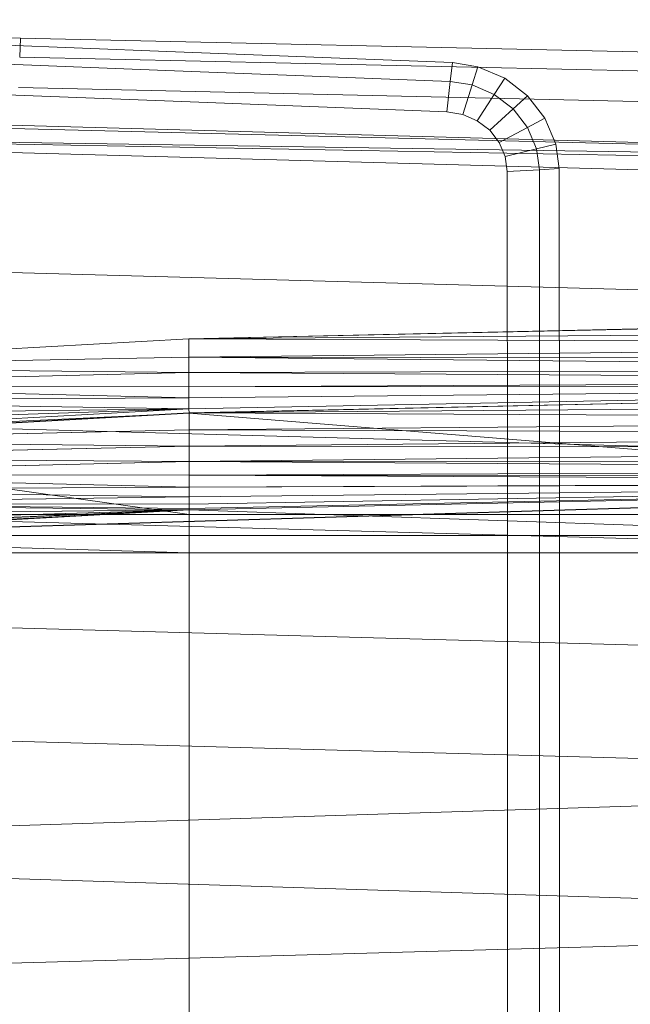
# Model space of a CAD drawing. Header units: metres. Extents: x 391.1 to 427.5, y 12.7 to 28.4.
# Tile 188 of 222: x 412.554 to 412.691, y 19.098 to 19.319. Entities that reach past the tile are written whole.
import ezdxf

# ---------------------------------------------------------------- set-up
doc = ezdxf.new("R2010")
doc.units = ezdxf.units.M
doc.layers.add('A-DETL-____-MBND', color=7, linetype='Continuous', lineweight=18)

# ---------------------------------------------------------------- blocks, each defined once
blk = doc.blocks.new('Family - Inodor PS-1-153649-01_ENLLUMENAT_PS1')
at = {"layer": 'A-DETL-____-MBND', "color": 253, "true_color": 0xaaaaaa}
for p, q in [((0.40793, 0.38526), (0.25093, 0.3894)), ((0.40793, 0.38526), (0.25093, 0.3894)), ((0.31422, 0.38718), (0.44073, 0.38227)), ((0.31422, 0.38718), (0.44073, 0.38227)), ((0.40776, 0.38104), (0.40793, 0.38526)), ((0.40793, 0.38526), (0.40776, 0.38104)), ((0.72747, 0.37814), (0.40793, 0.38526)), ((0.72747, 0.37814), (0.40793, 0.38526)), ((0.31404, 0.38296), (0.44054, 0.37805)), ((0.31404, 0.38296), (0.44054, 0.37805)), ((0.44073, 0.38227), (0.50472, 0.37978)), ((0.44073, 0.38227), (0.50472, 0.37978)), ((0.72725, 0.37392), (0.40776, 0.38104)), ((0.72725, 0.37392), (0.40776, 0.38104)), ((0.50425, 0.37557), (0.50472, 0.37978)), ((0.50472, 0.37978), (0.50425, 0.37557)), ((0.50472, 0.37978), (0.51046, 0.37885)), ((0.50472, 0.37978), (0.51046, 0.37885)), ((0.44054, 0.37805), (0.50425, 0.37557)), ((0.44054, 0.37805), (0.50425, 0.37557)), ((0.50915, 0.37478), (0.51046, 0.37885)), ((0.51046, 0.37885), (0.50915, 0.37478)), ((0.51046, 0.37885), (0.51645, 0.37629)), ((0.51046, 0.37885), (0.51645, 0.37629)), ((0.44025, 0.37121), (0.31375, 0.37612)), ((0.31375, 0.37612), (0.44025, 0.37121)), ((0.44025, 0.37121), (0.31375, 0.37612)), ((0.44025, 0.37121), (0.31375, 0.37612)), ((0.5035, 0.36875), (0.50425, 0.37557)), ((0.50425, 0.37557), (0.5035, 0.36875)), ((0.50425, 0.37557), (0.50915, 0.37478)), ((0.50425, 0.37557), (0.50915, 0.37478)), ((0.5141, 0.37266), (0.51645, 0.37629)), ((0.51645, 0.37629), (0.5141, 0.37266)), ((0.51645, 0.37629), (0.52157, 0.37237)), ((0.51645, 0.37629), (0.52157, 0.37237)), ((0.72691, 0.36709), (0.40749, 0.3742)), ((0.72691, 0.36709), (0.40749, 0.3742)), ((0.50704, 0.36818), (0.50915, 0.37478)), ((0.50915, 0.37478), (0.50704, 0.36818)), ((0.50915, 0.37478), (0.5141, 0.37266)), ((0.50915, 0.37478), (0.5141, 0.37266)), ((0.51031, 0.36678), (0.5141, 0.37266)), ((0.5141, 0.37266), (0.51031, 0.36678)), ((0.5141, 0.37266), (0.51833, 0.36942)), ((0.5141, 0.37266), (0.51833, 0.36942)), ((0.21652, 0.37104), (0.7262, 0.35697)), ((0.5035, 0.36875), (0.44025, 0.37121)), ((0.44025, 0.37121), (0.5035, 0.36875)), ((0.5035, 0.36875), (0.44025, 0.37121)), ((0.5035, 0.36875), (0.44025, 0.37121)), ((0.51833, 0.36942), (0.52157, 0.37237)), ((0.52157, 0.37237), (0.51833, 0.36942)), ((0.52157, 0.37237), (0.52548, 0.36735)), ((0.52157, 0.37237), (0.52548, 0.36735)), ((0.21652, 0.36986), (0.7262, 0.35697)), ((0.50704, 0.36818), (0.5035, 0.36875)), ((0.5035, 0.36875), (0.50704, 0.36818)), ((0.50704, 0.36818), (0.5035, 0.36875)), ((0.50704, 0.36818), (0.5035, 0.36875)), ((0.5131, 0.36464), (0.51833, 0.36942)), ((0.51833, 0.36942), (0.5131, 0.36464)), ((0.51833, 0.36942), (0.52156, 0.36527)), ((0.51833, 0.36942), (0.52156, 0.36527)), ((0.51031, 0.36678), (0.50704, 0.36818)), ((0.50704, 0.36818), (0.51031, 0.36678)), ((0.51031, 0.36678), (0.50704, 0.36818)), ((0.51031, 0.36678), (0.50704, 0.36818)), ((0.5131, 0.36464), (0.51031, 0.36678)), ((0.51031, 0.36678), (0.5131, 0.36464)), ((0.5131, 0.36464), (0.51031, 0.36678)), ((0.5131, 0.36464), (0.51031, 0.36678)), ((0.52156, 0.36527), (0.52548, 0.36735)), ((0.52548, 0.36735), (0.52156, 0.36527)), ((0.52548, 0.36735), (0.52793, 0.36156)), ((0.52548, 0.36735), (0.52793, 0.36156)), ((0.21652, 0.36491), (0.7262, 0.35083)), ((0.21652, 0.36491), (0.7262, 0.35578)), ((0.21652, 0.36491), (0.7262, 0.35697)), ((0.51523, 0.36191), (0.5131, 0.36464)), ((0.5131, 0.36464), (0.51523, 0.36191)), ((0.51523, 0.36191), (0.5131, 0.36464)), ((0.51523, 0.36191), (0.5131, 0.36464)), ((0.51523, 0.36191), (0.52156, 0.36527)), ((0.52156, 0.36527), (0.51523, 0.36191)), ((0.52156, 0.36527), (0.52359, 0.36048)), ((0.52156, 0.36527), (0.52359, 0.36048)), ((0.51657, 0.35875), (0.51523, 0.36191)), ((0.51523, 0.36191), (0.51657, 0.35875)), ((0.51657, 0.35875), (0.51523, 0.36191)), ((0.51657, 0.35875), (0.51523, 0.36191)), ((0.51657, 0.35875), (0.52359, 0.36048)), ((0.52359, 0.36048), (0.51657, 0.35875)), ((0.52359, 0.36048), (0.52793, 0.36156)), ((0.52793, 0.36156), (0.52359, 0.36048)), ((0.52359, 0.36048), (0.52422, 0.3558)), ((0.52359, 0.36048), (0.52422, 0.3558)), ((0.52793, 0.36156), (0.52867, 0.35608)), ((0.52793, 0.36156), (0.52867, 0.35608)), ((0.51703, 0.35537), (0.51657, 0.35875)), ((0.51657, 0.35875), (0.51703, 0.35537)), ((0.51703, 0.35537), (0.51657, 0.35875)), ((0.51703, 0.35537), (0.51657, 0.35875)), ((0.51703, 0.35537), (0.52422, 0.3558)), ((0.52422, 0.3558), (0.51703, 0.35537)), ((0.51707, 0.27914), (0.51703, 0.35537)), ((0.51703, 0.35537), (0.51707, 0.27914)), ((0.51707, 0.27914), (0.51703, 0.35537)), ((0.51707, 0.27914), (0.51703, 0.35537)), ((0.52422, 0.3558), (0.52867, 0.35608)), ((0.52867, 0.35608), (0.52422, 0.3558)), ((0.52422, 0.3558), (0.52427, 0.27914)), ((0.52422, 0.3558), (0.52427, 0.27914)), ((0.52867, 0.35608), (0.52871, 0.27914)), ((0.52867, 0.35608), (0.52871, 0.27914)), ((0.21652, 0.33803), (0.7262, 0.32395)), ((0.44566, 0.31794), (0.7262, 0.32408)), ((0.72555, 0.32395), (0.44566, 0.31794)), ((0.72555, 0.32395), (0.44566, 0.31794)), ((0.44566, 0.31794), (0.72555, 0.32019)), ((0.72555, 0.32019), (0.44566, 0.31794)), ((0.44566, 0.31794), (0.33076, 0.3116)), ((0.44566, 0.31794), (0.44566, 0.31384)), ((0.44566, 0.31794), (0.72555, 0.31677)), ((0.44566, 0.31794), (0.44566, 0.31384)), ((0.44566, 0.31794), (0.72555, 0.31677)), ((0.44566, 0.31384), (0.72555, 0.31677)), ((0.72555, 0.31677), (0.44566, 0.31384)), ((0.33076, 0.3116), (0.44566, 0.31384)), ((0.44566, 0.31384), (0.33076, 0.3116)), ((0.44566, 0.31384), (0.72555, 0.31105)), ((0.44566, 0.31384), (0.44566, 0.31043)), ((0.44566, 0.31384), (0.44566, 0.31043)), ((0.44566, 0.31384), (0.72555, 0.31349)), ((0.44566, 0.31384), (0.72555, 0.31105)), ((0.44566, 0.31384), (0.72555, 0.31349)), ((0.33076, 0.3116), (0.44566, 0.31043)), ((0.33076, 0.3116), (0.44566, 0.31043)), ((0.44566, 0.31043), (0.72555, 0.31105)), ((0.72555, 0.31105), (0.44566, 0.31043)), ((0.33077, 0.3075), (0.44566, 0.31043)), ((0.44566, 0.31043), (0.33077, 0.3075)), ((0.44566, 0.31043), (0.44566, 0.30715)), ((0.44566, 0.31043), (0.72555, 0.3086)), ((0.44566, 0.31043), (0.44566, 0.30715)), ((0.44566, 0.31043), (0.72555, 0.3086)), ((0.33077, 0.3075), (0.44566, 0.30471)), ((0.33077, 0.3075), (0.44566, 0.30715)), ((0.33077, 0.3075), (0.44566, 0.30471)), ((0.33077, 0.3075), (0.44566, 0.30715)), ((0.72555, 0.3086), (0.44566, 0.30715)), ((0.72555, 0.3086), (0.44566, 0.30715)), ((0.44566, 0.30226), (0.72555, 0.3076)), ((0.44566, 0.30471), (0.72555, 0.3076)), ((0.72555, 0.3076), (0.44566, 0.30226)), ((0.44566, 0.30715), (0.72555, 0.3076)), ((0.72555, 0.3076), (0.44566, 0.30471)), ((0.72555, 0.3076), (0.44566, 0.30715)), ((0.44566, 0.30715), (0.44566, 0.30471)), ((0.44566, 0.30715), (0.44566, 0.30471)), ((0.44571, 0.30135), (0.7262, 0.30749)), ((0.7256, 0.30735), (0.44571, 0.30135)), ((0.7256, 0.30735), (0.44571, 0.30135)), ((0.44572, 0.30126), (0.72555, 0.3076)), ((0.72555, 0.3076), (0.44572, 0.30126)), ((0.33077, 0.30408), (0.44566, 0.30471)), ((0.44566, 0.30471), (0.33077, 0.30408)), ((0.44566, 0.30471), (0.44566, 0.30226)), ((0.44566, 0.30471), (0.44566, 0.30226)), ((0.21652, 0.30299), (0.7262, 0.28891)), ((0.33077, 0.30408), (0.44566, 0.30226)), ((0.33077, 0.30408), (0.44566, 0.30226)), ((0.33077, 0.29837), (0.44566, 0.30226)), ((0.44566, 0.30226), (0.33077, 0.29591)), ((0.44566, 0.30226), (0.33077, 0.29591)), ((0.33077, 0.3008), (0.44566, 0.30226)), ((0.44566, 0.30226), (0.33077, 0.29837)), ((0.44566, 0.30226), (0.33077, 0.3008)), ((0.44566, 0.30226), (0.44572, 0.30126)), ((0.44566, 0.30226), (0.44572, 0.30126)), ((0.44571, 0.30135), (0.7256, 0.30358)), ((0.7256, 0.30358), (0.44571, 0.30135)), ((0.33077, 0.29591), (0.44572, 0.30126)), ((0.44572, 0.30126), (0.33077, 0.29591)), ((0.44571, 0.30135), (0.33082, 0.29501)), ((0.33082, 0.29491), (0.44572, 0.30126)), ((0.44572, 0.30126), (0.33082, 0.29491)), ((0.44571, 0.30135), (0.44571, 0.29758)), ((0.44571, 0.30135), (0.7256, 0.29992)), ((0.44571, 0.30135), (0.44571, 0.29758)), ((0.44571, 0.30135), (0.7256, 0.29992)), ((0.44571, 0.27859), (0.44572, 0.30126)), ((0.44572, 0.30126), (0.44571, 0.27859)), ((0.44571, 0.29758), (0.7256, 0.29992)), ((0.7256, 0.29992), (0.44571, 0.29758)), ((0.44572, 0.30126), (0.72561, 0.27859)), ((0.44572, 0.30126), (0.72561, 0.27859)), ((0.33082, 0.29501), (0.44571, 0.29758)), ((0.44571, 0.29758), (0.33082, 0.29501)), ((0.44571, 0.29758), (0.44571, 0.29392)), ((0.44571, 0.29758), (0.7256, 0.29649)), ((0.44571, 0.29758), (0.44571, 0.29392)), ((0.44571, 0.29758), (0.7256, 0.29649)), ((0.44571, 0.29392), (0.7256, 0.29649)), ((0.7256, 0.29649), (0.44571, 0.29392)), ((0.33082, 0.29501), (0.44571, 0.29392)), ((0.33082, 0.29501), (0.44571, 0.29392)), ((0.33082, 0.29491), (0.44571, 0.27859)), ((0.33082, 0.29491), (0.44571, 0.27859)), ((0.33082, 0.29124), (0.44571, 0.29392)), ((0.44571, 0.29392), (0.33082, 0.29124)), ((0.44571, 0.29392), (0.44571, 0.29049)), ((0.44571, 0.29392), (0.7256, 0.29339)), ((0.44571, 0.29392), (0.44571, 0.29049)), ((0.44571, 0.29392), (0.7256, 0.29339)), ((0.7256, 0.29339), (0.44571, 0.29049)), ((0.7256, 0.29339), (0.44571, 0.29049)), ((0.33082, 0.29124), (0.44571, 0.29049)), ((0.33082, 0.29124), (0.44571, 0.29049)), ((0.33082, 0.28758), (0.44571, 0.29049)), ((0.44571, 0.29049), (0.33082, 0.28758)), ((0.44571, 0.29049), (0.7256, 0.29071)), ((0.7256, 0.29071), (0.44571, 0.29049)), ((0.44571, 0.29049), (0.44571, 0.28739)), ((0.44571, 0.29049), (0.7256, 0.28854)), ((0.44571, 0.29049), (0.44571, 0.28739)), ((0.44571, 0.29049), (0.7256, 0.28854)), ((0.33082, 0.28758), (0.44571, 0.28471)), ((0.33082, 0.28758), (0.44571, 0.28739)), ((0.33082, 0.28758), (0.44571, 0.28471)), ((0.33082, 0.28758), (0.44571, 0.28739)), ((0.44571, 0.28739), (0.7256, 0.28854)), ((0.7256, 0.28854), (0.44571, 0.28739)), ((0.44571, 0.28739), (0.7256, 0.28596)), ((0.44571, 0.28739), (0.44571, 0.28471)), ((0.44571, 0.28739), (0.44571, 0.28471)), ((0.44571, 0.28739), (0.7256, 0.28694)), ((0.44571, 0.28739), (0.7256, 0.28596)), ((0.44571, 0.28739), (0.7256, 0.28694)), ((0.2042, 0.26951), (0.7262, 0.28568)), ((0.7256, 0.28565), (0.2042, 0.26951)), ((0.7256, 0.28565), (0.2042, 0.26951)), ((0.7256, 0.28565), (0.21593, 0.27003)), ((0.7256, 0.28565), (0.21593, 0.27003)), ((0.33082, 0.28415), (0.44571, 0.28471)), ((0.44571, 0.28471), (0.33082, 0.28415)), ((0.7256, 0.28596), (0.44571, 0.28471)), ((0.7256, 0.28596), (0.44571, 0.28471)), ((0.44571, 0.27965), (0.7256, 0.28565)), ((0.7256, 0.28565), (0.44571, 0.27965)), ((0.7256, 0.28565), (0.44571, 0.27965)), ((0.44571, 0.27996), (0.7256, 0.28565)), ((0.7256, 0.28565), (0.44571, 0.27965)), ((0.44571, 0.28094), (0.7256, 0.28565)), ((0.7256, 0.28565), (0.44571, 0.27996)), ((0.44571, 0.28254), (0.7256, 0.28565)), ((0.7256, 0.28565), (0.44571, 0.28094)), ((0.44571, 0.28471), (0.7256, 0.28565)), ((0.7256, 0.28565), (0.44571, 0.28254)), ((0.7256, 0.28565), (0.44571, 0.28471)), ((0.44571, 0.28471), (0.44571, 0.28254)), ((0.44571, 0.28471), (0.44571, 0.28254)), ((0.21652, 0.28224), (0.7262, 0.26816)), ((0.33082, 0.28415), (0.44571, 0.28254)), ((0.33082, 0.28415), (0.44571, 0.28254)), ((0.33082, 0.28105), (0.44571, 0.28254)), ((0.44571, 0.28254), (0.33082, 0.28105)), ((0.44571, 0.28254), (0.44571, 0.28094)), ((0.44571, 0.28254), (0.44571, 0.28094)), ((0.33082, 0.28105), (0.44571, 0.27965)), ((0.33082, 0.28105), (0.44571, 0.27996)), ((0.33082, 0.28105), (0.44571, 0.27965)), ((0.33082, 0.28105), (0.44571, 0.28094)), ((0.33082, 0.28105), (0.44571, 0.27996)), ((0.33082, 0.28105), (0.44571, 0.28094)), ((0.44571, 0.28094), (0.44571, 0.27996)), ((0.44571, 0.28094), (0.44571, 0.27996)), ((0.44571, 0.27965), (0.21593, 0.27003)), ((0.44571, 0.27965), (0.21593, 0.27003)), ((0.33082, 0.2733), (0.44571, 0.27965)), ((0.44571, 0.27965), (0.33082, 0.2733)), ((0.44571, 0.27965), (0.33082, 0.2733)), ((0.33082, 0.27362), (0.44571, 0.27965)), ((0.44571, 0.27965), (0.33082, 0.2733)), ((0.33082, 0.2746), (0.44571, 0.27965)), ((0.44571, 0.27965), (0.33082, 0.27362)), ((0.33082, 0.2762), (0.44571, 0.27965)), ((0.44571, 0.27965), (0.33082, 0.2746)), ((0.33082, 0.27837), (0.44571, 0.27965)), ((0.44571, 0.27965), (0.33082, 0.2762)), ((0.44571, 0.27965), (0.33082, 0.27837)), ((0.44571, 0.27859), (0.33082, 0.27859)), ((0.33082, 0.27859), (0.44571, 0.27859)), ((0.44571, 0.27996), (0.44571, 0.27965)), ((0.44571, 0.27996), (0.44571, 0.27965)), ((0.44571, 0.27003), (0.44571, 0.27965)), ((0.44571, 0.27965), (0.72561, 0.27003)), ((0.44571, 0.27965), (0.72561, 0.27003)), ((0.44571, 0.27965), (0.44571, 0.27003)), ((0.44571, 0.27392), (0.44571, 0.27859)), ((0.72561, 0.27859), (0.44571, 0.27859)), ((0.44571, 0.27859), (0.44571, 0.27392)), ((0.44571, 0.27859), (0.72561, 0.27859)), ((0.51707, 0.12668), (0.51707, 0.27914)), ((0.51707, 0.27914), (0.51707, 0.12668)), ((0.51707, 0.12668), (0.51707, 0.27914)), ((0.51707, 0.12668), (0.51707, 0.27914)), ((0.52427, 0.27914), (0.52427, 0.12668)), ((0.52427, 0.27914), (0.52427, 0.12668)), ((0.52871, 0.27914), (0.52871, 0.12668)), ((0.52871, 0.27914), (0.52871, 0.12668)), ((0.44571, 0.27392), (0.33082, 0.27392)), ((0.33082, 0.27392), (0.44571, 0.27392)), ((0.44571, 0.27003), (0.44571, 0.27392)), ((0.72561, 0.27392), (0.44571, 0.27392)), ((0.44571, 0.27392), (0.44571, 0.27003)), ((0.44571, 0.27392), (0.72561, 0.27392)), ((0.33082, 0.2733), (0.44571, 0.27003)), ((0.33082, 0.2733), (0.44571, 0.27003)), ((0.44571, 0.27003), (0.33082, 0.27003)), ((0.33082, 0.27003), (0.44571, 0.27003)), ((0.33082, 0.27003), (0.44571, 0.27003)), ((0.33082, 0.27003), (0.44571, 0.27003)), ((0.44571, 0.13594), (0.44571, 0.27003)), ((0.72561, 0.27003), (0.44571, 0.27003)), ((0.44571, 0.27003), (0.44571, 0.13594)), ((0.44571, 0.27003), (0.72561, 0.27003)), ((0.44571, 0.27003), (0.72561, 0.27003)), ((0.44571, 0.27003), (0.44571, 0.13594)), ((0.44571, 0.27003), (0.44571, 0.13594)), ((0.44571, 0.27003), (0.72561, 0.27003)), ((0.21652, 0.25847), (0.7262, 0.24439)), ((0.21652, 0.23305), (0.7262, 0.21897)), ((0.21652, 0.20299), (0.7262, 0.21897)), ((0.21652, 0.20299), (0.7262, 0.18701)), ((0.21652, 0.17293), (0.7262, 0.18701))]:
    blk.add_line(p, q, dxfattribs=at)
blk = doc.blocks.new('LONDR55-XX_ZZ-ARQ-CAA-M3D-Londres55_ifc-1-01_ENLLUMENAT_PS1')
at = {"layer": 'A-DETL-____-MBND', "color": 253, "lineweight": 18, "true_color": 0xaaaaaa}
blk.add_blockref('Family - Inodor PS-1-153649-01_ENLLUMENAT_PS1', (412.1465, 18.92928), dxfattribs=at)

msp = doc.modelspace()

# ---------------------------------------------------------------- block references
at = {"lineweight": 5}
msp.add_blockref('LONDR55-XX_ZZ-ARQ-CAA-M3D-Londres55_ifc-1-01_ENLLUMENAT_PS1', (0, 0), dxfattribs=at)

doc.saveas('drawing.dxf')
